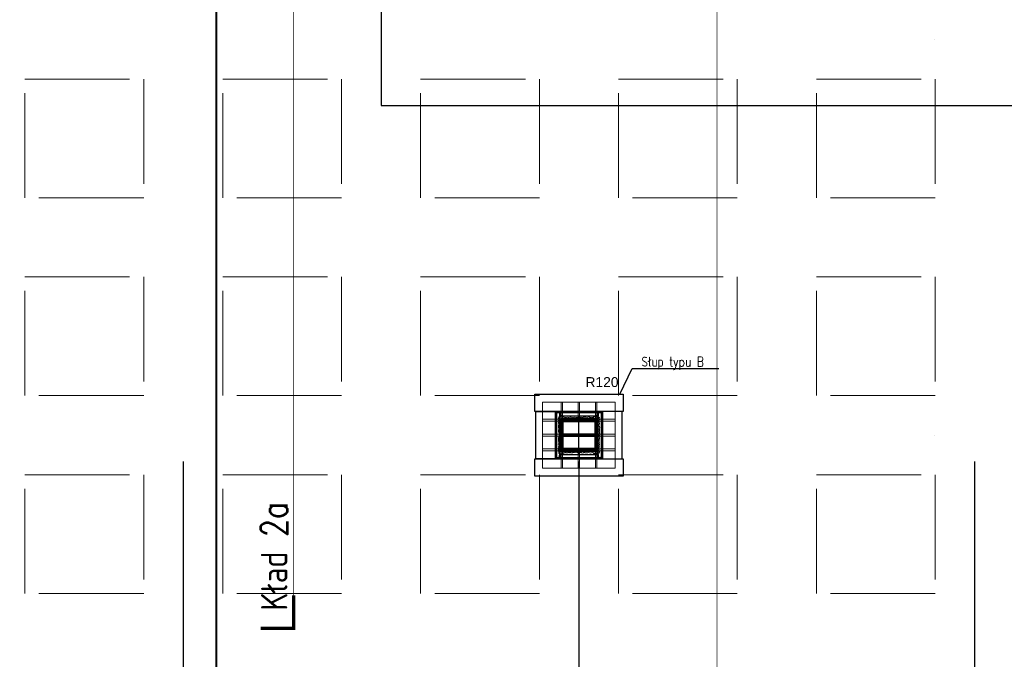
# Model space of a CAD drawing. Header units: centimetres. Extents: x -228435 to 56419, y -89367 to 477256.
# Tile 50 of 53: x -43020 to -28090, y 13600 to 23300. Entities that reach past the tile are written whole.
import ezdxf

# ---------------------------------------------------------------- set-up
doc = ezdxf.new("R2010")
doc.units = ezdxf.units.CM
doc.header["$LTSCALE"] = 50
doc.header["$PDMODE"] = 35
doc.header["$PDSIZE"] = 0.1
for name, pattern in [('Kondygnacja -1$0$HIDDEN2', [4.7625, 3.175, -1.5875]), ('Linie przekrojowe$0$DASHDOT', [25.4, 12.7, -6.35, 0, -6.35]), ('Obudowy i okł. słupów$0$HIDDEN', [9.525, 6.35, -3.175]), ('Osie rzutów$0$DASHDOT2', [12.7, 6.35, -3.175, 0, -3.175]), ('SU Lampy kwadratowe  -1$0$HIDDENX2', [19.05, 12.7, -6.35])]:
    doc.linetypes.add(name, pattern=pattern)
doc.layers.get('0').update_dxf_attribs({"color": 8})
doc.layers.get('DEFPOINTS').update_dxf_attribs({"color": 8})
for name, color, linetype, lineweight in [('ARCH_INFO_WYMIARY', 8, 'Continuous', 9), ('Linie przekrojowe$0$ARCH_LINIE PRZEKROJOWE', 8, 'Continuous', 25), ('Obudowy i okł. słupów$0$ARCH_hatch', 8, 'Continuous', 13), ('Obudowy i okł. słupów$0$ARCH_WIDOK', 8, 'Continuous', 13), ('SU Lampy kwadratowe  -1$0$ARCH_SUFITY_PODWIESZANE', 8, 'SU Lampy kwadratowe  -1$0$HIDDENX2', 9)]:
    doc.layers.add(name, color=color, linetype=linetype, lineweight=lineweight)
for name, color, linetype in [('Kondygnacja -1$0$ARCH_INFO_KŁADY ŚCIAN', 8, 'Kondygnacja -1$0$HIDDEN2'), ('Kondygnacja -1$0$ARCH_INFO_ODPORNOŚĆ OGNIOWA', 8, 'Continuous'), ('Kondygnacja -1$0$ARCH_INFO_OPISY', 8, 'Continuous'), ('Kondygnacja -1$0$ARCH_OKŁADZINA', 8, 'Continuous'), ('Kondygnacja -1$0$ARCH_WYKŁADZINA', 8, 'Continuous'), ('Obudowy i okł. słupów$0$ARCH_GK', 8, 'Continuous'), ('Obudowy i okł. słupów$0$ARCH_PROFILE', 8, 'Continuous'), ('Obudowy i okł. słupów$0$ARCH_SŁUPY', 8, 'Continuous'), ('Osie rzutów$0$ARCH_INFO_OSIE_IST', 8, 'Osie rzutów$0$DASHDOT2')]:
    doc.layers.add(name, color=color, linetype=linetype)
doc.styles.add('-1 sale konferencyjne$0$Romans', font='Romans.shx', dxfattribs={"width": 0.7})
doc.styles.add('Kondygnacja -1$0$Arial', font='ARIAL.TTF')
doc.styles.add('Kondygnacja -1$0$ROMANS-50-CM', font='romans.shx', dxfattribs={"width": 0.8, "height": 10})
doc.styles.add('Kondygnacja -1$0$Standard', font='txt')
doc.dimstyles.new('-1 sale konferencyjne$0$Wymiary 1-100', dxfattribs={"dimtxt": 12, "dimasz": 10, "dimexe": 5, "dimexo": 0, "dimgap": 4, "dimtad": 1, "dimrnd": 0.5, "dimzin": 12, "dimdsep": 46, "dimtxsty": '-1 sale konferencyjne$0$Romans', "dimblk": '-1 sale konferencyjne$0$_Oblique', "dimcen": 10, "dimdle": 10, "dimclrt": 55, "dimazin": 0, "dimtfac": 1, "dimtmove": 1, "dimatfit": 3, "dimfxl": 0, "dimtolj": 1, "dimtzin": 0, "dimarcsym": 0})
doc.dimstyles.new('Kondygnacja -1$0$ISO-25', dxfattribs={"dimtxt": 2.5, "dimasz": 2.5, "dimexe": 1.25, "dimexo": 0.625, "dimtad": 1, "dimtxsty": 'Kondygnacja -1$0$Standard', "dimcen": 2.5, "dimadec": 0, "dimazin": 0, "dimtfac": 1, "dimtmove": 0, "dimatfit": 3, "dimfxl": 0, "dimarcsym": 0})
pattern_1 = [(45, (-1197.3117, -3238.4858), (-0.6735192, 0.6735192), [])]

# ---------------------------------------------------------------- blocks, each defined once
blk = doc.blocks.new('Linie przekrojowe')
at = {"layer": 'Linie przekrojowe$0$ARCH_LINIE PRZEKROJOWE', "linetype": 'Linie przekrojowe$0$DASHDOT', "ltscale": 5, "const_width": 3, "flags": 128}
blk.add_lwpolyline([(8110, 12660), (8110, 5500), (8760, 5500), (8760, 5178.6)], dxfattribs=at)
blk = doc.blocks.new('Kondygnacja -1$0$_Dot')
at = {"color": 0, "linetype": 'ByBlock', "lineweight": -2}
blk.add_line((-0.5, 0), (-1, 0), dxfattribs=at)
at = {"color": 0, "linetype": 'ByBlock', "const_width": 0.5}
blk.add_lwpolyline([(-0.25, 0, 1), (0.25, 0, 1)], format="xyb", close=True, dxfattribs=at)
blk = doc.blocks.new('Kondygnacja -1$0$Linie kładów ścian')
at = {"layer": 'Kondygnacja -1$0$ARCH_INFO_KŁADY ŚCIAN', "ltscale": 10, "const_width": 1}
for points in [[(8227.6, 5907), (8227.6, 11899.3)], [(8869.1, 5335.8), (8869.1, 7482.8)]]:
    blk.add_lwpolyline(points, dxfattribs=at)
at = {"layer": 'Kondygnacja -1$0$ARCH_INFO_KŁADY ŚCIAN', "linetype": 'Continuous', "const_width": 5}
blk.add_lwpolyline([(8177.6, 5907), (8227.6, 5907), (8227.6, 5957)], dxfattribs=at)
at = {"layer": 'Kondygnacja -1$0$ARCH_INFO_KŁADY ŚCIAN', "insert": (8177.9, 5933.6), "char_height": 40, "width": 626.533, "attachment_point": 1, "rotation": 90, "style": 'Kondygnacja -1$0$ROMANS-50-CM'}
blk.add_mtext('Kład 2a', dxfattribs=at)
blk = doc.blocks.new('SŁUPB')
at = {"layer": 'Obudowy i okł. słupów$0$ARCH_hatch'}
h = blk.add_hatch(dxfattribs=at)
h.set_pattern_fill('AR-CONC', color=256, scale=0.01, style=0)
h.set_pattern_definition([(50, (-6122.4999, -5672.6805), (1.8218467, -0.15939086), [0.1905, -2.0955]), (355, (-6122.5, -5672.6805), (-0.35242826, 1.91056643), [0.1524, -1.6764]), (100.451, (-6122.3481, -5672.6938), (1.469425, 1.75116688), [0.1619, -1.7809]), (46.1842, (-6122.5, -5672.1725), (2.7107904, -0.4204233), [0.28575, -3.14325]), (96.6356, (-6122.274, -5672.2076), (2.37404234, 2.4742556), [0.24285, -2.67135]), (351.184, (-6122.5, -5672.1725), (2.3740461, 2.4742512), [0.2286, -2.5146]), (21, (-6122.2459, -5672.2995), (1.5161488, -1.02265519), [0.1905, -2.0955]), (326, (-6122.246, -5672.2995), (0.6180203, 1.84187966), [0.1524, -1.6764]), (71.4514, (-6122.1196, -5672.3848), (2.1341649, 0.81922858), [0.1619, -1.7809]), (37.5, (-6122.4999, -5672.68053), (0.03088603, 0.84555039), [0, -1.65608, 0, -1.7018, 0, -1.68275]), (7.5, (-6122.4999, -5672.6805), (0.668196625, 1.00180575), [0, -0.97028, 0, -1.61798, 0, -0.64135]), (327.5, (-6123.06634, -5672.68053), (1.35590595, -0.05728744), [0, -0.635, 0, -1.9812, 0, -2.6289]), (317.5, (-6123.3203, -5672.6805), (1.48129181, 0.25426491), [0, -0.8255, 0, -1.31572, 0, -1.8669])])
h.paths.add_polyline_path([(5.3, 24.8, 0.520567), (2.4, 24.9, 0.520567), (-2.3, 24.8, 0.520567), (-4, 24.6, 0.520567), (-8.7, 24.4, 0.285796), (-15.2, 25, 0.202697), (-19.8, 25.1, 0.274624), (-22.1, 24.7, 0.533752), (-23, 25.5, 0.408944), (-24.4, 26.2, 0.520567), (-27.6, 26.4, 0.520567), (-28.7, 26.5, 0.520567), (-29.9, 26.1, 0.520567), (-30.6, 24.6, 0.520567), (-30.5, 23.2, 0.520567), (-30, 21.4, 0.520567), (-30.4, 19.3, 0.278554), (-30.4, 15, 0.142249), (-30.6, 8.1, 0.250934), (-29.5, 0, 0.130012), (-30.6, -13, 0.520567), (-29.9, -16.9, 0.520567), (-30.1, -20.6, 0.425813), (-30.3, -25.1, 0.733465), (-29.9, -27.5, 2.355544), (-29, -28.3, 0.517441), (-25.6, -29.2, 0.520567), (-23.9, -29, 0.520567), (-22.7, -27.8, 0.520567), (-20.3, -27.2, 0.520567), (-15.9, -27.6, 0.520567), (-13.2, -27.3, 0.520567), (-8.7, -27.3, 0.520567), (-6.4, -27, 0.520567), (-3.3, -26.9, 0.520567), (2.7, -27, 0.692648), (7.9, -27.2, 0.289077), (15.1, -27.8, 0.407009), (20, -27.8, 0.334558), (22, -28.2, 0.771464), (24, -29, 0.387636), (27.2, -28.8, 0.697607), (29.8, -28.7, 0.924349), (30.8, -27.6, 0.520567), (30.2, -24.6, 0.520567), (30.1, -20.8, 0.520567), (30.2, -17.8, 0.520567), (30.3, -14.4, 0.41985), (30.1, -10.2, 0.520567), (30.2, -7.9, 0.520567), (30.6, -4.2, 0.174213), (30.8, -0.4, 0.25847), (30.7, 4.1, 0.520567), (30.7, 6.1, 0.520567), (30.8, 8.1, 0.400753), (30.3, 12.7, 0.177412), (30.4, 20, 0.420526), (30.4, 23.3, 0.669755), (30.1, 25.6, 0.56093), (26.9, 25.8, 0.282102), (23.4, 26.3, 0.753336), (22.2, 25.8, 0.137258), (22, 24.8, 0.617264), (19.7, 24.4, 0.520567), (17, 24.8, 0.520567), (12.6, 25, 0.274044)])
h.paths.add_polyline_path([(25, 22.5), (25, 23.5), (27, 23.5), (27, -26.5), (25, -26.5), (25, -25.5), (-25, -25.5), (-25, -26.5), (-27, -26.5), (-27, 23.5), (-25, 23.5), (-25, 22.5)], flags=16)
at = {"layer": 'Obudowy i okł. słupów$0$ARCH_SŁUPY', "lineweight": 40}
h = blk.add_hatch(dxfattribs=at)
h.set_pattern_fill('ANSI31', color=256, scale=0.3, style=0)
h.set_pattern_definition(pattern_1)
h.paths.add_polyline_path([(-27, 23.5), (-27, -26.5), (-25, -26.5), (-25, 23.5)])
h = blk.add_hatch(dxfattribs=at)
h.set_pattern_fill('ANSI31', color=256, scale=0.3, style=0)
h.set_pattern_definition(pattern_1)
h.paths.add_polyline_path([(25, 19.5), (25, 22.5), (-25, 22.5), (-25, 19.5)])
h = blk.add_hatch(dxfattribs=at)
h.set_pattern_fill('ANSI31', color=256, scale=0.3, style=0)
h.set_pattern_definition(pattern_1)
h.paths.add_polyline_path([(27, -26.5), (27, 23.5), (25, 23.5), (25, -26.5)])
h = blk.add_hatch(dxfattribs=at)
h.set_pattern_fill('ANSI31', color=256, scale=0.3, style=0)
h.set_pattern_definition(pattern_1)
h.paths.add_polyline_path([(25, -3), (25, 0), (-25, 0), (-25, -3)])
h = blk.add_hatch(dxfattribs=at)
h.set_pattern_fill('ANSI31', color=256, scale=0.3, style=0)
h.set_pattern_definition(pattern_1)
h.paths.add_polyline_path([(25, -25.5), (25, -22.5), (-25, -22.5), (-25, -25.5)])
at = {"layer": 'Obudowy i okł. słupów$0$ARCH_GK'}
for points in [[(-35.5, -37), (-35.5, 34)], [(-35.5, 34), (35.5, 34)], [(-35.5, 32.7), (34.2, 32.7)], [(-34.2, -37), (-34.2, 32.7)], [(34.2, -35.8), (34.2, 34)], [(35.5, -37), (35.5, 34)], [(-35.5, -37), (35.5, -37)], [(-34.2, -35.8), (35.5, -35.8)]]:
    blk.add_lwpolyline(points, dxfattribs=at)
for points in [[(34.2, 34), (-35.5, 34), (-35.5, 32.7), (34.2, 32.7)], [(-35.5, 32.7), (-34.2, 32.7), (-34.2, -37), (-35.5, -37)], [(35.5, -35.8), (34.2, -35.8), (34.2, 34), (35.5, 34)], [(-34.2, -37), (35.5, -37), (35.5, -35.8), (-34.2, -35.8)]]:
    blk.add_lwpolyline(points, close=True, dxfattribs=at)
at = {"layer": 'Obudowy i okł. słupów$0$ARCH_hatch'}
blk.add_lwpolyline([(-29.5, 0, -0.250934), (-30.6, 8.1, -0.142249), (-30.4, 15, -0.278554), (-30.4, 19.3, -0.520567), (-30, 21.4, -0.520567), (-30.5, 23.2, -0.520567), (-30.6, 24.6, -0.520567), (-29.9, 26.1, -0.520567), (-28.7, 26.5, -0.520567), (-27.6, 26.4, -0.520567), (-24.4, 26.2, -0.408944), (-23, 25.5, -0.533752), (-22.1, 24.7, -0.274624), (-19.8, 25.1, -0.202697), (-15.2, 25, -0.285796), (-8.7, 24.4, -0.520567), (-4, 24.6, -0.520567), (-2.3, 24.8, -0.520567), (2.4, 24.9, -0.520567), (5.3, 24.8, -0.274044), (12.6, 25, -0.520567), (17, 24.8, -0.520567), (19.7, 24.4, -0.617264), (22, 24.8, -0.137258), (22.2, 25.8, -0.753336), (23.4, 26.3, -0.282102), (26.9, 25.8, -0.56093), (30.1, 25.6, -0.669755), (30.4, 23.3, -0.420526), (30.4, 20, -0.177412), (30.3, 12.7, -0.400753), (30.8, 8.1, -0.520567), (30.7, 6.1, -0.520567), (30.7, 4.1, -0.25847), (30.8, -0.4, -0.174213), (30.6, -4.2, -0.520567), (30.2, -7.9, -0.520567), (30.1, -10.2, -0.41985), (30.3, -14.4, -0.520567), (30.2, -17.8, -0.520567), (30.1, -20.8, -0.520567), (30.2, -24.6, -0.520567), (30.8, -27.6, -0.924349), (29.8, -28.7, -0.697607), (27.2, -28.8, -0.387636), (24, -29, -0.771464), (22, -28.2, -0.334558), (20, -27.8, -0.407009), (15.1, -27.8, -0.289077), (7.9, -27.2, -0.692648), (2.7, -27, -0.520567), (-3.3, -26.9, -0.520567), (-6.4, -27, -0.520567), (-8.7, -27.3, -0.520567), (-13.2, -27.3, -0.520567), (-15.9, -27.6, -0.520567), (-20.3, -27.2, -0.520567), (-22.7, -27.8, -0.520567), (-23.9, -29, -0.520567), (-25.6, -29.2, -0.517441), (-29, -28.3, -2.355544), (-29.9, -27.5, -0.733465), (-30.3, -25.1, -0.425813), (-30.1, -20.6, -0.520567), (-29.9, -16.9, -0.520567), (-30.6, -13, -0.130012)], format="xyb", close=True, dxfattribs=at)
at = {"layer": 'Obudowy i okł. słupów$0$ARCH_PROFILE'}
for points in [[(-32.7, 32.7), (-32.8, 32.6), (-33.2, 32.6), (-33.3, 32.7), (-34.2, 32.7), (-34.2, 29, 1), (-34.2, 29), (-34.2, 32.7), (-33.4, 32.7), (-33.3, 32.6), (-32.7, 32.6), (-32.6, 32.7), (-30.9, 32.7), (-30.8, 32.6), (-30.2, 32.6), (-30.1, 32.7), (-29.3, 32.7), (-29.3, 29, 1), (-29.2, 29), (-29.2, 32.7), (-30.1, 32.7), (-30.2, 32.6), (-30.8, 32.6), (-30.8, 32.7)], [(-29.2, 29.3), (-29.2, 29.2), (-29.2, 28.7), (-29.2, 28.6), (-29.2, 27.7), (-25.5, 27.7, 1), (-25.5, 27.8), (-29.2, 27.8), (-29.2, 28.6), (-29.1, 28.7), (-29.1, 29.3), (-29.2, 29.4), (-29.2, 31.1), (-29.1, 31.2), (-29.1, 31.8), (-29.2, 31.9), (-29.2, 32.7), (-25.5, 32.7, 1), (-25.5, 32.7), (-29.2, 32.7), (-29.2, 31.8), (-29.2, 31.7), (-29.2, 31.2), (-29.2, 31.2)], [(29.2, 29.3), (29.2, 29.2), (29.2, 28.7), (29.2, 28.6), (29.2, 27.7), (25.5, 27.7, -1), (25.5, 27.8), (29.2, 27.8), (29.2, 28.6), (29.1, 28.7), (29.1, 29.3), (29.2, 29.4), (29.2, 31.1), (29.1, 31.2), (29.1, 31.8), (29.2, 31.9), (29.2, 32.7), (25.5, 32.7, -1), (25.5, 32.7), (29.2, 32.7), (29.2, 31.8), (29.2, 31.7), (29.2, 31.2), (29.2, 31.2)], [(32.7, 32.7), (32.7, 32.6), (33.2, 32.6), (33.4, 32.7), (34.2, 32.7), (34.2, 29, -1), (34.2, 29), (34.2, 32.7), (33.4, 32.7), (33.3, 32.6), (32.7, 32.6), (32.6, 32.7), (30.9, 32.7), (30.8, 32.6), (30.2, 32.6), (30.1, 32.7), (29.3, 32.7), (29.3, 29, -1), (29.2, 29), (29.2, 32.7), (30.2, 32.7), (30.2, 32.6), (30.8, 32.6), (30.8, 32.7)], [(-32.7, -35.7), (-32.8, -35.6), (-33.2, -35.6), (-33.3, -35.8), (-34.2, -35.8), (-34.2, -32, -1), (-34.2, -32), (-34.2, -35.7), (-33.4, -35.7), (-33.3, -35.6), (-32.7, -35.6), (-32.6, -35.7), (-30.9, -35.7), (-30.8, -35.6), (-30.2, -35.6), (-30.1, -35.7), (-29.3, -35.7), (-29.3, -32, -1), (-29.2, -32), (-29.2, -35.8), (-30.1, -35.8), (-30.2, -35.6), (-30.8, -35.6), (-30.8, -35.7)], [(-29.2, -32.3), (-29.2, -32.2), (-29.2, -31.7), (-29.2, -31.6), (-29.2, -30.8), (-25.5, -30.8, -1), (-25.5, -30.8), (-29.2, -30.8), (-29.2, -31.6), (-29.1, -31.7), (-29.1, -32.3), (-29.2, -32.4), (-29.2, -34.1), (-29.1, -34.2), (-29.1, -34.8), (-29.2, -34.9), (-29.2, -35.7), (-25.5, -35.7, -1), (-25.5, -35.8), (-29.2, -35.8), (-29.2, -34.8), (-29.2, -34.7), (-29.2, -34.2), (-29.2, -34.2)], [(29.2, -32.3), (29.2, -32.2), (29.2, -31.7), (29.2, -31.6), (29.2, -30.8), (25.5, -30.8, 1), (25.5, -30.8), (29.2, -30.8), (29.2, -31.6), (29.1, -31.7), (29.1, -32.3), (29.2, -32.4), (29.2, -34.1), (29.1, -34.2), (29.1, -34.8), (29.2, -34.9), (29.2, -35.7), (25.5, -35.7, 1), (25.5, -35.8), (29.2, -35.8), (29.2, -34.8), (29.2, -34.7), (29.2, -34.2), (29.2, -34.2)], [(32.7, -35.7), (32.7, -35.6), (33.2, -35.6), (33.4, -35.8), (34.2, -35.8), (34.2, -32, 1), (34.2, -32), (34.2, -35.7), (33.4, -35.7), (33.3, -35.6), (32.7, -35.6), (32.6, -35.7), (30.9, -35.7), (30.8, -35.6), (30.2, -35.6), (30.1, -35.7), (29.3, -35.7), (29.3, -32, 1), (29.2, -32), (29.2, -35.8), (30.2, -35.8), (30.2, -35.6), (30.8, -35.6), (30.8, -35.7)]]:
    blk.add_lwpolyline(points, format="xyb", close=True, dxfattribs=at)
for points in [[(-29.2, -35.8), (-29.2, 32.7)], [(29.2, -35.8), (29.2, 32.7)], [(29.2, -35.8), (29.2, 32.7)], [(-29.2, 27.7), (29.2, 27.7)], [(-29.2, -30.8), (29.2, -30.8)]]:
    blk.add_lwpolyline(points, dxfattribs=at)
at = {"layer": 'Obudowy i okł. słupów$0$ARCH_SŁUPY', "lineweight": 40}
for p, q in [((-25, 0), (25, 0)), ((25, -3), (-25, -3))]:
    blk.add_line(p, q, dxfattribs=at)
for points in [[(-27, 23.5), (-25, 23.5), (-25, -26.5), (-27, -26.5)], [(25, 23.5), (27, 23.5), (27, -26.5), (25, -26.5)]]:
    blk.add_lwpolyline(points, close=True, dxfattribs=at)
for points in [[(25, 22.5), (-25, 22.5)], [(-25, 19.5), (25, 19.5)], [(25, -22.5), (-25, -22.5)], [(-25, -25.5), (25, -25.5)]]:
    blk.add_lwpolyline(points, dxfattribs=at)
at = {"layer": 'Obudowy i okł. słupów$0$ARCH_WIDOK', "linetype": 'Obudowy i okł. słupów$0$HIDDEN'}
blk.add_lwpolyline([(55, 48.5), (55, -51.5), (-55, -51.5), (-55, 48.5)], close=True, dxfattribs=at)
for points in [[(-27, 48.5), (-27, 23.5)], [(-25, 48.5), (-25, 23.5)], [(-1, 48.5), (-1, 22.5)], [(1, 48.5), (1, 22.5)], [(25, 48.5), (25, 23.5)], [(27, 48.5), (27, 23.5)], [(-55, 22.5), (-27, 22.5)], [(-55, 19.5), (-27, 19.5)], [(27.5, 22.5), (55, 22.5)], [(27.5, 19.5), (55, 19.5)], [(-55, 0), (-27, 0)], [(27.5, 0), (55, 0)], [(-55, -3), (-27, -3)], [(27.5, -3), (55, -3)], [(-55, -22.5), (-27, -22.5)], [(-55, -25.5), (-27, -25.5)], [(-27, -26.5), (-27, -51.5)], [(-25, -26.5), (-25, -51.5)], [(-1, -25.5), (-1, -51.5)], [(1, -25.5), (1, -51.5)], [(25, -26.5), (25, -51.5)], [(27, -26.5), (27, -51.5)], [(27.5, -22.5), (55, -22.5)], [(27.5, -25.5), (55, -25.5)]]:
    blk.add_lwpolyline(points, dxfattribs=at)
blk = doc.blocks.new('-1 sale konferencyjne$0$_Oblique')
at = {"color": 0, "linetype": 'ByBlock', "lineweight": -2}
blk.add_line((-0.5, -0.5), (0.5, 0.5), dxfattribs=at)
blk = doc.blocks.new('*D1336')
at = {"layer": 'ARCH_INFO_WYMIARY', "color": 0, "lineweight": -2}
for p, q in [((-34345, 78810), (-33910, 78810)), ((-34335, 78807), (-34335, 78815)), ((-33920, 78807), (-33920, 78815))]:
    blk.add_line(p, q, dxfattribs=at)
at = {"layer": 'DEFPOINTS', "color": 0}
for p in [(-33920, 78810), (-34335, 78600), (-33920, 12360)]:
    blk.add_point(p, dxfattribs=at)
at = {"layer": 'ARCH_INFO_WYMIARY', "color": 0, "lineweight": -2, "xscale": 10, "yscale": 10, "zscale": 10, "rotation": 180}
blk.add_blockref('-1 sale konferencyjne$0$_Oblique', (-34335, 78810), dxfattribs=at)
at = {"layer": 'ARCH_INFO_WYMIARY', "color": 0, "lineweight": -2, "xscale": 10, "yscale": 10, "zscale": 10}
blk.add_blockref('-1 sale konferencyjne$0$_Oblique', (-33920, 78810), dxfattribs=at)
at = {"layer": 'ARCH_INFO_WYMIARY', "color": 55, "insert": (-34128, 78820), "char_height": 12, "attachment_point": 5, "style": '-1 sale konferencyjne$0$Romans'}
blk.add_mtext('\\A1;415', dxfattribs=at)
blk = doc.blocks.new('Osie rzutów')
at = {"layer": 'Osie rzutów$0$ARCH_INFO_OSIE_IST', "ltscale": 10}
for p, q in [((8060, 12510), (8060, 4623.26)), ((8660, 12510), (8660, 4623.26)), ((9260, 12510), (9260, 4623.26)), ((4436.04, 6800), (15156.54, 6800)), ((8660, 6170), (8660, 6230)), ((4436.04, 6200), (15156.54, 6200)), ((8690, 6200), (8630, 6200))]:
    blk.add_line(p, q, dxfattribs=at)

msp = doc.modelspace()

# ---------------------------------------------------------------- linework, layer by layer
at = {"layer": 'Kondygnacja -1$0$ARCH_OKŁADZINA'}
for points in [[(-35210, 17620), (-33870, 17620), (-33870, 17360), (-35210, 17360)], [(-35193, 17358), (-34897, 17358), (-34897, 16642), (-35193, 16642)], [(-33887, 17358), (-34183, 17358), (-34183, 16642), (-33887, 16642)], [(-35210, 16640), (-33870, 16640), (-33870, 16380), (-35210, 16380)]]:
    msp.add_lwpolyline(points, close=True, dxfattribs=at)
at = {"layer": 'Kondygnacja -1$0$ARCH_WYKŁADZINA', "linetype": 'Continuous', "lineweight": -3}
for p, q in [((-37540, 72000), (-37540, 22000)), ((-37540, 22000), (1460, 22000))]:
    msp.add_line(p, q, dxfattribs=at)
at = {"layer": 'SU Lampy kwadratowe  -1$0$ARCH_SUFITY_PODWIESZANE', "ltscale": 2.5}
for points in [[(-42940, 22400), (-41140, 22400), (-41140, 20600), (-42940, 20600)], [(-39940, 22400), (-38140, 22400), (-38140, 20600), (-39940, 20600)], [(-36940, 22400), (-35140, 22400), (-35140, 20600), (-36940, 20600)], [(-33940, 22400), (-32140, 22400), (-32140, 20600), (-33940, 20600)], [(-30940, 22400), (-29140, 22400), (-29140, 20600), (-30940, 20600)], [(-42940, 19400), (-41140, 19400), (-41140, 17600), (-42940, 17600)], [(-39940, 19400), (-38140, 19400), (-38140, 17600), (-39940, 17600)], [(-36940, 19400), (-35140, 19400), (-35140, 17600), (-36940, 17600)], [(-33940, 19400), (-32140, 19400), (-32140, 17600), (-33940, 17600)], [(-30940, 19400), (-29140, 19400), (-29140, 17600), (-30940, 17600)], [(-42940, 16400), (-41140, 16400), (-41140, 14600), (-42940, 14600)], [(-39940, 16400), (-38140, 16400), (-38140, 14600), (-39940, 14600)], [(-36940, 16400), (-35140, 16400), (-35140, 14600), (-36940, 14600)], [(-33940, 16400), (-32140, 16400), (-32140, 14600), (-33940, 14600)], [(-30940, 16400), (-29140, 16400), (-29140, 14600), (-30940, 14600)]]:
    msp.add_lwpolyline(points, close=True, dxfattribs=at)

# ---------------------------------------------------------------- block references
at = {"xscale": 10, "yscale": 10, "zscale": 10}
for name, p in [('Linie przekrojowe', (-121140, -45000)), ('SŁUPB', (-34540, 17015))]:
    msp.add_blockref(name, p, dxfattribs=at)
at = {"layer": 'Kondygnacja -1$0$ARCH_INFO_KŁADY ŚCIAN', "xscale": 10, "yscale": 10, "zscale": 10}
msp.add_blockref('Kondygnacja -1$0$Linie kładów ścian', (-121140, -45000), dxfattribs=at)
at = {"layer": 'Osie rzutów$0$ARCH_INFO_OSIE_IST', "xscale": 10, "yscale": 10, "zscale": 10}
msp.add_blockref('Osie rzutów', (-121140, -45000), dxfattribs=at)

# ---------------------------------------------------------------- texts
at = {"layer": 'Kondygnacja -1$0$ARCH_INFO_ODPORNOŚĆ OGNIOWA', "insert": (-34190.265, 17928.432), "char_height": 150, "width": 533.32525, "attachment_point": 5, "style": 'Kondygnacja -1$0$Arial'}
msp.add_mtext('\\PR120', dxfattribs=at)
at = {"layer": 'Kondygnacja -1$0$ARCH_INFO_OPISY', "insert": (-33591.256, 18188.666), "char_height": 150, "width": 6265.3268, "attachment_point": 1, "style": 'Kondygnacja -1$0$ROMANS-50-CM'}
msp.add_mtext('Słup typu B', dxfattribs=at)

# ---------------------------------------------------------------- dimensions: what is measured, and where the dimension line sits
at = {"layer": 'ARCH_INFO_WYMIARY'}
dim = msp.add_linear_dim(base=(-33920, 78809.815), p1=(-34335, 78600), p2=(-33920, 12360), dimstyle='-1 sale konferencyjne$0$Wymiary 1-100', override={"dimfxl": 3, "dimarcsym": 1}, dxfattribs=at)
dim.commit()
dim.dimension.update_dxf_attribs({"geometry": '*D1336', "text_midpoint": (-34127.5, 78819.815)})

# ---------------------------------------------------------------- leaders
at = {"layer": 'Kondygnacja -1$0$ARCH_INFO_OPISY'}
msp.add_leader([(-33920, 17620), (-33731.835, 18010.059), (-32419.425, 18010.059)], dimstyle='Kondygnacja -1$0$ISO-25', override={"dimscale": 5, "dimasz": 2, "dimtad": 0, "dimldrblk": 'Kondygnacja -1$0$_Dot'}, dxfattribs=at)

doc.saveas('drawing.dxf')
